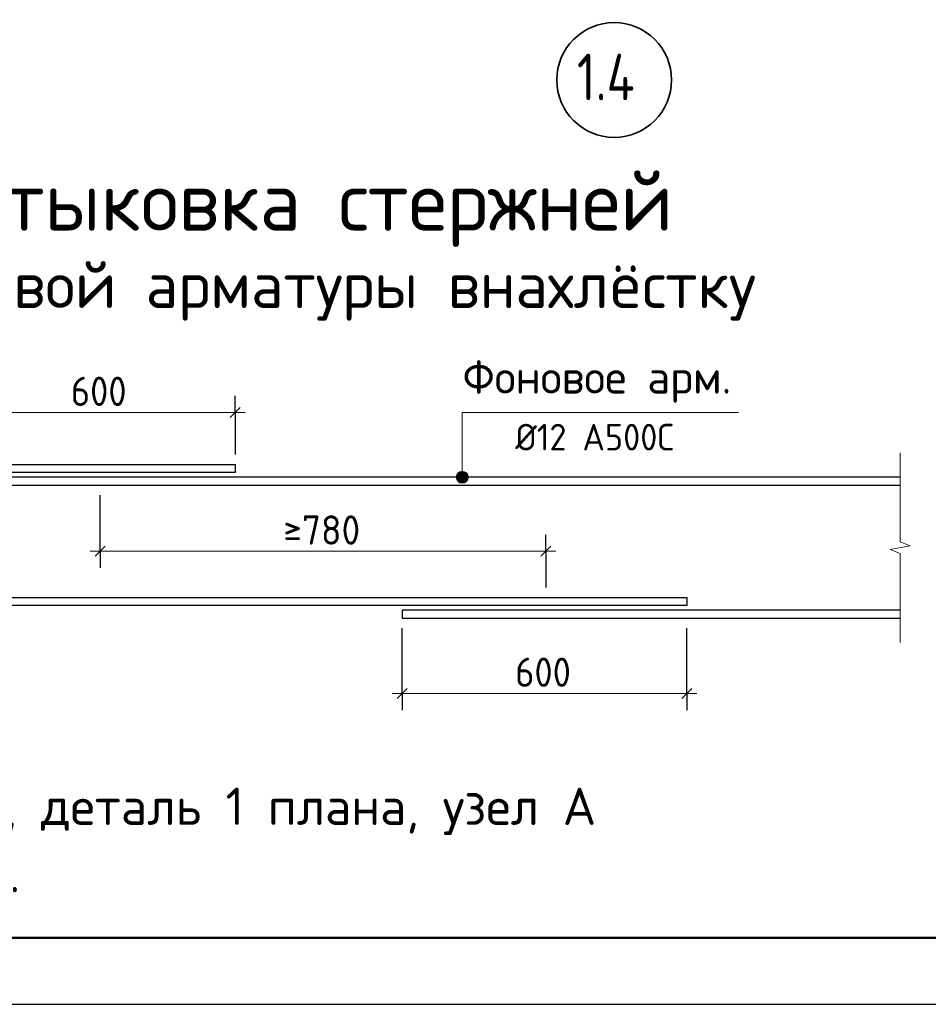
# Model space of a CAD drawing. Header units: millimetres. Extents: x 0 to 50400, y 0 to 35640.
# Tile 7 of 19: x 19156 to 27352, y 0 to 8883. Entities that reach past the tile are written whole.
import ezdxf

# ---------------------------------------------------------------- set-up
doc = ezdxf.new("R2010")
doc.units = ezdxf.units.MM
doc.linetypes.add('______2', pattern=[324, 240, -84])
doc.linetypes.add('______5', pattern=[1320, 960, -120, 120, -120])
for name, color, linetype, lineweight in [('Standard', 7, 'Continuous', 25), ('Арм.стержн.ниж.зоны 1й ряд', 7, '______2', 25), ('Размерная линия_ общее', 7, 'Continuous', 13)]:
    doc.layers.add(name, color=color, linetype=linetype, lineweight=lineweight)
doc.layers.add('Оси', color=7, linetype='______5', true_color=0x656565)
doc.styles.add('ISOCPEUR', font='txt')

msp = doc.modelspace()

# ---------------------------------------------------------------- hatches: boundary and pattern name
at = {"layer": 'Standard', "linetype": 'Continuous', "lineweight": 13, "transparency": 33554687}
for points in [[(23101.2, 4782.4), (23194.1, 4782.4), (23174.7, 4801.8)], [(23101.2, 4782.4), (23174.7, 4801.8), (23120.7, 4801.8)], [(23120.7, 4801.8), (23174.7, 4801.8), (23147.7, 4809.4)], [(23093.7, 4755.4), (23201.7, 4755.4), (23194.1, 4782.4)], [(23093.7, 4755.4), (23194.1, 4782.4), (23101.2, 4782.4)], [(23101.2, 4728.4), (23201.7, 4755.4), (23093.7, 4755.4)], [(23101.2, 4728.4), (23194.1, 4728.4), (23201.7, 4755.4)], [(23120.7, 4708.9), (23194.1, 4728.4), (23101.2, 4728.4)], [(23120.7, 4708.9), (23174.7, 4708.9), (23194.1, 4728.4)], [(23174.7, 4708.9), (23120.7, 4708.9), (23147.7, 4701.4)]]:
    msp.add_hatch(color=7, dxfattribs=at).paths.add_polyline_path(points)

# ---------------------------------------------------------------- linework, layer by layer
at = {"layer": 'Standard', "color": 7, "linetype": 'Continuous', "lineweight": 13, "transparency": 33554687}
for p, q in [((27098.7, 4975.9), (27098.7, 4170.8)), ((23147.7, 4809.4), (23147.7, 4809.4)), ((23093.7, 4755.4), (23093.7, 4755.4)), ((23201.7, 4755.4), (23201.7, 4755.4)), ((23147.7, 4701.4), (23147.7, 4701.4)), ((27188.7, 4136.5), (27008.7, 4102.3)), ((27008.7, 4102.3), (27098.7, 4068)), ((27098.7, 4170.8), (27188.7, 4136.5)), ((27098.7, 4068), (27098.7, 3262.9)), ((27098.7, 3262.9), (27098.7, 3262.9))]:
    msp.add_line(p, q, dxfattribs=at)
at = {"layer": 'Standard', "color": 7, "linetype": 'Continuous', "lineweight": 25, "transparency": 33554687}
msp.add_lwpolyline([(0, 0), (50400, 0), (50400, 35640), (0, 35640), (0, 0)], close=True, dxfattribs=at)
at = {"layer": 'Standard', "color": 7, "linetype": 'Continuous', "lineweight": 50, "transparency": 33554687}
msp.add_lwpolyline([(2400, 35040), (49800, 35040), (49800, 600), (2400, 600), (2400, 35040)], close=True, dxfattribs=at)
at = {"layer": 'Standard', "color": 7, "linetype": 'Continuous', "lineweight": 13, "transparency": 33554687}
msp.add_lwpolyline([(23147.7, 4755.4), (23147.7, 5338.1), (25640.7, 5338.1)], dxfattribs=at)
msp.add_circle((23147.7, 4755.4), 54, dxfattribs=at)
at = {"layer": 'Арм.стержн.ниж.зоны 1й ряд', "color": 7, "linetype": 'Continuous', "lineweight": 25, "transparency": 33554687}
for points in [[(17072.7, 4869.4), (21098.7, 4869.4), (21098.7, 4797.4), (17072.7, 4797.4)], [(27098.7, 4755.4), (18662.7, 4755.4), (18662.7, 4683.4), (27098.7, 4683.4)], [(17072.7, 3669.4), (25172.7, 3669.4), (25172.7, 3597.4), (17072.7, 3597.4)], [(27098.7, 3555.4), (22604.7, 3555.4), (22604.7, 3483.4), (27098.7, 3483.4)]]:
    msp.add_lwpolyline(points, dxfattribs=at)
at = {"layer": 'Оси', "color": 7, "linetype": 'Continuous', "lineweight": 35, "transparency": 33554687}
msp.add_circle((24518.3, 8338.8), 517.7, dxfattribs=at)
at = {"layer": 'Размерная линия_ общее', "color": 7, "linetype": 'Continuous', "lineweight": -3, "transparency": 33554687}
for p, q in [((21098.7, 5338.1), (21098.7, 5488.1)), ((21098.7, 5338.1), (21098.7, 5188.1)), ((21098.7, 5338.1), (21098.7, 4959.4)), ((19880.7, 4086.8), (19880.7, 4593.4)), ((19880.7, 4086.8), (19880.7, 4236.8)), ((23900.7, 4086.8), (23900.7, 4236.8)), ((19880.7, 4086.8), (19880.7, 3936.8)), ((23900.7, 4086.8), (23900.7, 3936.8)), ((23900.7, 4086.8), (23900.7, 3759.4)), ((22604.7, 2803.9), (22604.7, 3393.4)), ((25172.7, 2803.9), (25172.7, 3393.4)), ((22604.7, 2803.9), (22604.7, 2953.9)), ((25172.7, 2803.9), (25172.7, 2953.9)), ((22604.7, 2803.9), (22604.7, 2653.9)), ((25172.7, 2803.9), (25172.7, 2653.9))]:
    msp.add_line(p, q, dxfattribs=at)
at = {"layer": 'Размерная линия_ общее', "color": 7, "linetype": 'Continuous', "lineweight": 13, "transparency": 33554687}
for p, q in [((18662.7, 5338.1), (21098.7, 5338.1)), ((21098.7, 5338.1), (21188.7, 5338.1)), ((19880.7, 4086.8), (19790.7, 4086.8)), ((19880.7, 4086.8), (23900.7, 4086.8)), ((23900.7, 4086.8), (23990.7, 4086.8)), ((22604.7, 2803.9), (22514.7, 2803.9)), ((22604.7, 2803.9), (25172.7, 2803.9)), ((25172.7, 2803.9), (25262.7, 2803.9))]:
    msp.add_line(p, q, dxfattribs=at)
at = {"layer": 'Размерная линия_ общее', "color": 7, "linetype": 'Continuous', "lineweight": 25, "transparency": 33554687}
for p, q in [((21053.7, 5293.1), (21143.7, 5383.1)), ((19835.7, 4041.8), (19925.7, 4131.8)), ((23855.7, 4041.8), (23945.7, 4131.8)), ((22559.7, 2758.9), (22649.7, 2848.9)), ((25127.7, 2758.9), (25217.7, 2848.9))]:
    msp.add_line(p, q, dxfattribs=at)

# ---------------------------------------------------------------- texts
at = {"layer": 'Standard', "color": 7, "linetype": 'Continuous', "lineweight": 50, "transparency": 33554687, "attachment_point": 7, "style": 'ISOCPEUR'}
for s, insert, char_height, width in [('\\W0.98;Стыковка стержней', (18656.5, 6832.7), 540, 7012.102), ('\\W0.99;фоновой арматуры внахлёстку', (17878, 6167.4), 420, 8477.258)]:
    msp.add_mtext(s, dxfattribs=dict(at, insert=insert, char_height=char_height, width=width))
at = {"layer": 'Standard', "color": 7, "linetype": 'Continuous', "lineweight": 25, "transparency": 33554687, "attachment_point": 7, "style": 'ISOCPEUR'}
for s, insert, char_height, width in [('\\W0.98;Фоновое арм.', (23150.7, 5428.1), 300, 2664.977), ('\\W0.94;Ø12 А500С', (23625.7, 4996.1), 240, 1672.329)]:
    msp.add_mtext(s, dxfattribs=dict(at, insert=insert, char_height=char_height, width=width))
at = {"layer": 'Standard', "color": 7, "linetype": 'Continuous', "lineweight": 13, "transparency": 33554687, "insert": (16857.6, 1954.3), "char_height": 336, "width": 7633.08, "attachment_point": 1, "line_spacing_factor": 1.084337}
msp.add_mtext('\\A1;{\\fISOCPEUR|i0|b0;\\H335.999994;\\W1.000000;\\C7;1. Сечения, деталь 1 плана, узел А}\\P{\\fISOCPEUR|i0|b0;\\H335.999994;\\W1.000000;\\C7;см. лист 8.}\\P', dxfattribs=at)
at = {"layer": 'Оси', "color": 7, "linetype": 'Continuous', "lineweight": 35, "transparency": 33554687, "insert": (24182.3, 8156.1), "char_height": 420, "width": 839.612, "attachment_point": 7, "style": 'ISOCPEUR'}
msp.add_mtext('\\W0.80;1.4', dxfattribs=at)
at = {"layer": 'Размерная линия_ общее', "color": 7, "linetype": 'Continuous', "lineweight": 25, "transparency": 33554687, "char_height": 264, "attachment_point": 7, "style": 'ISOCPEUR'}
for s, insert, width in [('\\W0.91;600', (19616.7, 5398.1), 674.386), ('\\W0.93;≥780', (21534.3, 4146.8), 861.721), ('\\W0.91;600', (23624.7, 2863.9), 674.377)]:
    msp.add_mtext(s, dxfattribs=dict(at, insert=insert, width=width))

doc.saveas('drawing.dxf')
